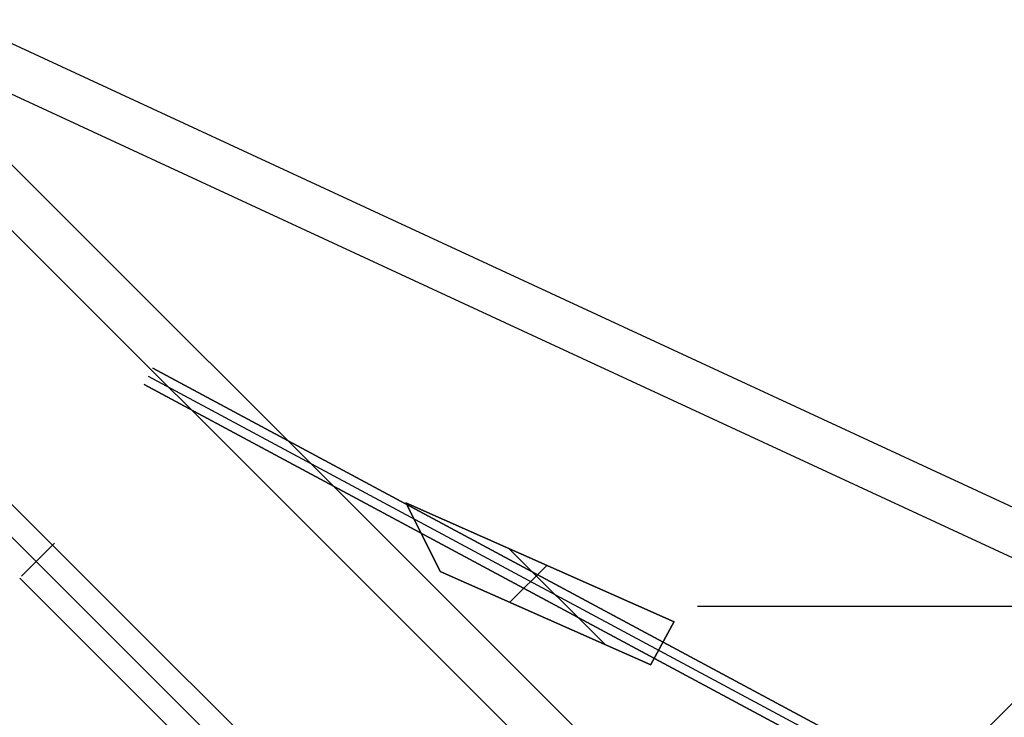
# Model space of a CAD drawing. Header units: millimetres. Extents: x -1690 to 192, y -898 to 54.
# Tile 172 of 256: x 138 to 170, y -884 to -862. Entities that reach past the tile are written whole.
import ezdxf

# ---------------------------------------------------------------- set-up
doc = ezdxf.new("R2010")
doc.units = ezdxf.units.MM
doc.header["$MEASUREMENT"] = 0
doc.layers.add('OVIDIO 186x93x72h', color=7, linetype='Continuous')

msp = doc.modelspace()

# ---------------------------------------------------------------- linework, layer by layer
at = {"layer": 'OVIDIO 186x93x72h', "extrusion": (-0.1089792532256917, 0.2028516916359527, 0.9731262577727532)}
for points in [[(254.7170671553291, 833.7506260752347), (254.7170671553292, 994.4064705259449)], [(254.7170671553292, 994.4064705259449), (254.7170671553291, 833.7506260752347)]]:
    msp.add_lwpolyline(points, dxfattribs=at)
at = {"layer": 'OVIDIO 186x93x72h', "extrusion": (-0.1089792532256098, 0.2028516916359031, 0.9731262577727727)}
msp.add_lwpolyline([(254.4215971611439, 994.4064705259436), (254.421597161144, 833.750626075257)], dxfattribs=at)
at = {"layer": 'OVIDIO 186x93x72h', "extrusion": (-0.1089792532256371, 0.2028516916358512, 0.9731262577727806)}
for points in [[(254.126127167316, 994.4064705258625), (254.1261271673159, 833.7506260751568)], [(254.1261271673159, 833.7506260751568), (254.126127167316, 994.4064705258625)]]:
    msp.add_lwpolyline(points, dxfattribs=at)
at = {"layer": 'OVIDIO 186x93x72h', "extrusion": (-0.2357022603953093, 0.2357022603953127, 0.9428090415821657)}
msp.add_lwpolyline([(498.412105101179, 940.7363599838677), (498.412105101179, 831.6585565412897)], dxfattribs=at)
at = {"layer": 'OVIDIO 186x93x72h', "extrusion": (-0.235702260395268, 0.2357022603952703, 0.9428090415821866)}
msp.add_lwpolyline([(497.4634218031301, 831.6585565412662), (497.4634218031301, 940.7363599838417)], dxfattribs=at)
at = {"layer": 'OVIDIO 186x93x72h', "extrusion": (-0.23570226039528, 0.2357022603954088, 0.9428090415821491)}
msp.add_lwpolyline([(500.3094716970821, 831.6585565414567), (500.3094716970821, 940.7363599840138)], dxfattribs=at)
at = {"layer": 'OVIDIO 186x93x72h', "extrusion": (-0.2357022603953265, 0.2357022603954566, 0.9428090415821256)}
msp.add_lwpolyline([(501.2581549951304, 940.7363599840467), (501.2581549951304, 831.6585565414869)], dxfattribs=at)
at = {"layer": 'OVIDIO 186x93x72h', "extrusion": (-0.2028516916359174, 0.1089792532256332, 0.9731262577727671)}
for points in [[(701.611510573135, 553.5976672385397), (701.611510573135, 714.2535116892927)], [(701.611510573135, 714.2535116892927), (701.611510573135, 553.5976672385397)]]:
    msp.add_lwpolyline(points, dxfattribs=at)
at = {"layer": 'OVIDIO 186x93x72h', "extrusion": (-0.2028516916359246, 0.1089792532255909, 0.9731262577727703)}
msp.add_lwpolyline([(701.90698056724, 714.2535116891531), (701.90698056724, 553.5976672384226)], dxfattribs=at)
at = {"layer": 'OVIDIO 186x93x72h', "extrusion": (-0.2028516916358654, 0.1089792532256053, 0.973126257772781)}
for points in [[(702.2024505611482, 553.5976672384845), (702.2024505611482, 714.2535116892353)], [(702.2024505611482, 714.2535116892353), (702.2024505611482, 553.5976672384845)]]:
    msp.add_lwpolyline(points, dxfattribs=at)
at = {"layer": 'OVIDIO 186x93x72h', "extrusion": (-0.04629577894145, 0.02146384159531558, 0.9986971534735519)}
msp.add_lwpolyline([(724.4816485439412, 433.114104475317), (724.4816485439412, 534.4185488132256)], dxfattribs=at)
at = {"layer": 'OVIDIO 186x93x72h', "extrusion": (-0.04629577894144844, 0.02146384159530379, 0.9986971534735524)}
msp.add_lwpolyline([(725.9678376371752, 434.0823364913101), (725.9678376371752, 534.5935548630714)], dxfattribs=at)
at = {"layer": 'OVIDIO 186x93x72h', "extrusion": (0.8812084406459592, 0.2655070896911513, -0.3911235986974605)}
for points in [[(-887.9286010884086, 629.2408789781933), (-842.3088700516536, 570.0207612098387)], [(-842.3088700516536, 570.0207612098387), (-887.9286010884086, 629.2408789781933)]]:
    msp.add_lwpolyline(points, dxfattribs=at)
at = {"layer": 'OVIDIO 186x93x72h', "extrusion": (0.8812750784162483, 0.2653515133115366, -0.3910790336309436)}
for points in [[(-884.8553101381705, 626.4349192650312), (-842.4714832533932, 571.3852618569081)], [(-842.4714832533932, 571.3852618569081), (-884.8553101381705, 626.4349192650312)]]:
    msp.add_lwpolyline(points, dxfattribs=at)
at = {"layer": 'OVIDIO 186x93x72h', "extrusion": (0.8811853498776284, 0.2655605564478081, -0.391139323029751)}
for points in [[(-842.327116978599, 568.5621732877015), (-888.6473974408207, 628.6804271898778)], [(-888.6473974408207, 628.6804271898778), (-842.327116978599, 568.5621732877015)]]:
    msp.add_lwpolyline(points, dxfattribs=at)
at = {"layer": 'OVIDIO 186x93x72h', "extrusion": (0.8812750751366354, 0.2653515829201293, -0.3910789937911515)}
for points in [[(-842.65061048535, 571.247708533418), (-885.0342656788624, 626.2971226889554)], [(-885.0342656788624, 626.2971226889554), (-842.65061048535, 571.247708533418)]]:
    msp.add_lwpolyline(points, dxfattribs=at)
at = {"layer": 'OVIDIO 186x93x72h', "extrusion": (0.265352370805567, 0.8812743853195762, 0.3910800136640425)}
msp.add_lwpolyline([(-408.0584797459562, 957.3827340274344), (-363.7455611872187, 899.8275891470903)], dxfattribs=at)
at = {"layer": 'OVIDIO 186x93x72h', "extrusion": (0.2655604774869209, 0.8811853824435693, 0.3911393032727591)}
for points in [[(-416.2567302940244, 972.859050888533), (-369.9364308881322, 912.7407553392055)], [(-369.9364308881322, 912.7407553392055), (-416.2567302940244, 972.859050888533)]]:
    msp.add_lwpolyline(points, dxfattribs=at)
at = {"layer": 'OVIDIO 186x93x72h', "extrusion": (-0.2028626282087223, 0.1089862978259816, 0.9731231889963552)}
for points in [[(699.7742375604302, 697.6448280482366), (699.7742375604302, 640.2637017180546)], [(699.7742375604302, 640.2637017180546), (699.7742375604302, 697.6448280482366)]]:
    msp.add_lwpolyline(points, dxfattribs=at)
at = {"layer": 'OVIDIO 186x93x72h', "extrusion": (0.265351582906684, 0.88127507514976, 0.3910789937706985)}
for points in [[(-370.0437806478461, 915.3275989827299), (-412.427614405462, 970.3772450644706)], [(-412.427614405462, 970.3772450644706), (-370.0437806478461, 915.3275989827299)]]:
    msp.add_lwpolyline(points, dxfattribs=at)
at = {"layer": 'OVIDIO 186x93x72h', "extrusion": (-0.2028662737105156, 0.1089886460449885, 0.9731221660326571)}
msp.add_lwpolyline([(700.4863527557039, 640.2672328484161), (700.4863527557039, 697.6483591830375)], dxfattribs=at)
at = {"layer": 'OVIDIO 186x93x72h', "extrusion": (-0.2028662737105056, 0.1089886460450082, 0.9731221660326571)}
for points in [[(701.1992990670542, 640.2672328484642), (701.1992990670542, 697.648359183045)], [(701.1992990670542, 697.648359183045), (701.1992990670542, 640.2672328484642)]]:
    msp.add_lwpolyline(points, dxfattribs=at)
at = {"layer": 'OVIDIO 186x93x72h', "extrusion": (0.2655070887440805, 0.8812084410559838, 0.3911235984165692)}
for points in [[(-369.8629399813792, 914.1738878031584), (-415.4826758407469, 973.3940120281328)], [(-415.4826758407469, 973.3940120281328), (-369.8629399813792, 914.1738878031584)]]:
    msp.add_lwpolyline(points, dxfattribs=at)
at = {"layer": 'OVIDIO 186x93x72h', "extrusion": (0.2653515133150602, 0.8812750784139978, 0.3910790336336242)}
for points in [[(-369.8649461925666, 915.4656379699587), (-412.2485942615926, 970.5150631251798)], [(-412.2485942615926, 970.5150631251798), (-369.8649461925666, 915.4656379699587)]]:
    msp.add_lwpolyline(points, dxfattribs=at)
at = {"layer": 'OVIDIO 186x93x72h'}
for points in [[(126.2451569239, -854.7214810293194), (162.4365183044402, -890.9128424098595)], [(125.1846461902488, -855.7819917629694), (161.3686376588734, -891.9659832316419)], [(138.76084914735, -879.2581841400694), (120.23465148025, -860.7319864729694)], [(190.2024681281, -863.8790109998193), (157.6762115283, -896.4052675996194)], [(157.6762115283, -896.4052675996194), (190.2024681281, -863.8790109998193)], [(163.1562890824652, -890.9251900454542), (184.7223905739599, -869.3590885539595)], [(168.6363743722, -885.4451202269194), (179.2423207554, -874.8391738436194)], [(179.2423207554, -874.8391738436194), (168.6363743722, -885.4451202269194)], [(154.0151880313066, -878.8419049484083), (157.1126024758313, -881.9391561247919)], [(138.7606546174, -879.2583786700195), (156.4307653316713, -896.9284893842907)], [(160.0883912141, -880.6966363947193), (172.4813757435, -880.6966363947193)]]:
    msp.add_lwpolyline(points, dxfattribs=at)
at = {"layer": 'OVIDIO 186x93x72h', "extrusion": (-0.1089792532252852, 0.2028516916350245, 0.9731262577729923)}
msp.add_lwpolyline([(257.7337268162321, 977.7871933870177), (257.7337268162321, 987.8293230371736)], dxfattribs=at)
at = {"layer": 'OVIDIO 186x93x72h', "extrusion": (-0.1089792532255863, 0.2028516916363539, 0.9731262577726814)}
msp.add_lwpolyline([(257.1427868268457, 987.8293230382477), (257.1427868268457, 977.7871933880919)], dxfattribs=at)
at = {"layer": 'OVIDIO 186x93x72h', "extrusion": (-0.1089854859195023, 0.2028612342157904, 0.973123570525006)}
msp.add_lwpolyline([(256.5554215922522, 987.8341027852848), (256.5554215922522, 977.7919731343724)], dxfattribs=at)
at = {"layer": 'OVIDIO 186x93x72h', "extrusion": (0.0003781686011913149, -0.0003781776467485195, 0.9999998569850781)}
for points in [[(139.2920694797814, -878.7288694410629), (120.7660894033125, -860.2024488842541)], [(120.7660894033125, -860.2024488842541), (139.2920694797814, -878.7288694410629)]]:
    msp.add_lwpolyline(points, dxfattribs=at)
at = {"layer": 'OVIDIO 186x93x72h', "extrusion": (0.4948070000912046, -0.4726049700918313, 0.7292534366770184)}
msp.add_lwpolyline([(-524.3157414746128, -43.66507334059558), (-524.3139185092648, -43.57351929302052), (-524.3148985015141, -43.48165027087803), (-524.3187059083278, -43.3895944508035), (-524.3253573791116, -43.29748200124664), (-524.3348615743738, -43.20544448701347), (-524.3472190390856, -43.11361425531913), (-524.3624221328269, -43.0221238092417), (-524.3804550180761, -42.93110517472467), (-524.401293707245, -42.84068926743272), (-524.4249061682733, -42.75100526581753), (-524.4512524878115, -42.66217999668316), (-524.4802850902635, -42.57433733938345), (-524.511949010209, -42.48759765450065), (-524.5461822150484, -42.40207724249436), (-524.5829159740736, -42.31788783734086), (-524.622075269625, -42.23513613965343)], dxfattribs=at)
at = {"layer": 'OVIDIO 186x93x72h', "extrusion": (0.9998841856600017, -0.0002316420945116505, -0.01521714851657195)}
msp.add_lwpolyline([(-877.9772643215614, -0.5294884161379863), (-867.436014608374, 691.8713692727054)], dxfattribs=at)
at = {"layer": 'OVIDIO 186x93x72h', "extrusion": (0.4948070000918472, -0.4726049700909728, 0.7292534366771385)}
msp.add_lwpolyline([(-525.8150039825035, -43.61748013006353), (-525.8139327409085, -43.57140590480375), (-525.8142810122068, -43.52516465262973), (-525.8160617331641, -43.47882168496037), (-525.8192838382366, -43.43244337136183), (-525.8239521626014, -43.38609683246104), (-525.8300673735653, -43.33984962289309), (-525.837625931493, -43.29376940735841), (-525.846620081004, -43.24792363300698), (-525.8570378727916, -43.20237920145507), (-525.8688632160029, -43.15720214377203), (-525.882075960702, -43.11245730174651), (-525.896652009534, -43.06820801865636), (-525.9125634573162, -43.02451584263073), (-525.9297787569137, -42.9814402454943), (-525.9482629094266, -42.93903835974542), (-525.9679776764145, -42.89736473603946)], dxfattribs=at)
at = {"layer": 'OVIDIO 186x93x72h', "extrusion": (0.9998841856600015, -0.0002316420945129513, -0.01521714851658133)}
msp.add_lwpolyline([(-879.2398232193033, -0.527405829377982), (-868.6936732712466, 692.1953232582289)], dxfattribs=at)
at = {"layer": 'OVIDIO 186x93x72h', "extrusion": (-0.2028516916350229, 0.1089792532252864, 0.9731262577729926)}
msp.add_lwpolyline([(698.5948509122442, 707.6763642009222), (698.5948509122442, 697.6342345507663)], dxfattribs=at)
at = {"layer": 'OVIDIO 186x93x72h', "extrusion": (0.9999999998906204, 6.614194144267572e-06, 1.322920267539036e-05)}
msp.add_lwpolyline([(-874.6722209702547, 714.5153859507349), (-876.0138395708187, 711.8319835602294)], dxfattribs=at)
at = {"layer": 'OVIDIO 186x93x72h', "extrusion": (-0.2028516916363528, 0.108979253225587, 0.9731262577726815)}
msp.add_lwpolyline([(699.1857909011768, 707.6763642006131), (699.1857909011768, 697.6342345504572)], dxfattribs=at)
at = {"layer": 'OVIDIO 186x93x72h', "extrusion": (-0.05870066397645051, 0.9840531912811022, 0.1679093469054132)}
for points in [[(-97.59855202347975, 855.5335917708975), (-99.53711996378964, 850.0768744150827)], [(-99.53711996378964, 850.0768744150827), (-97.59855202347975, 855.5335917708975)]]:
    msp.add_lwpolyline(points, dxfattribs=at)
at = {"layer": 'OVIDIO 186x93x72h', "extrusion": (-0.1226187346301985, -0.2761142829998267, 0.9532709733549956)}
for points in [[(494.4337304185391, -489.3507876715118), (494.4337304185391, -490.850787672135)], [(494.4337304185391, -490.850787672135), (494.4337304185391, -489.3507876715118)]]:
    msp.add_lwpolyline(points, dxfattribs=at)
at = {"layer": 'OVIDIO 186x93x72h', "extrusion": (-0.2028623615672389, 0.1089862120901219, 0.9731232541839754)}
msp.add_lwpolyline([(699.7741168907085, 697.6448175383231), (699.7741168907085, 707.6869471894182)], dxfattribs=at)
at = {"layer": 'OVIDIO 186x93x72h', "extrusion": (-0.1226098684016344, -0.2760888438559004, 0.9532794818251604)}
msp.add_lwpolyline([(493.7888485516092, -489.3727198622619), (493.7888485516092, -490.8727198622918)], dxfattribs=at)
at = {"layer": 'OVIDIO 186x93x72h', "extrusion": (-0.05870066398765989, 0.9840532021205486, 0.1679092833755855)}
msp.add_lwpolyline([(-99.20855958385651, 849.9600543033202), (-97.26997643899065, 855.4168124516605)], dxfattribs=at)
at = {"layer": 'OVIDIO 186x93x72h', "extrusion": (-0.1226098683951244, -0.2760888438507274, 0.9532794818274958)}
for points in [[(493.1385216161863, -489.3727198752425), (493.1385216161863, -490.8727198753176)], [(493.1385216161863, -490.8727198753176), (493.1385216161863, -489.3727198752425)]]:
    msp.add_lwpolyline(points, dxfattribs=at)
at = {"layer": 'OVIDIO 186x93x72h', "extrusion": (-0.2028662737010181, 0.1089886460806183, 0.9731221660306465)}
for points in [[(701.5708166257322, 698.4452815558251), (701.5708166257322, 697.7494241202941)], [(701.5708166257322, 697.7494241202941), (701.5708166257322, 698.4452815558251)]]:
    msp.add_lwpolyline(points, dxfattribs=at)
at = {"layer": 'OVIDIO 186x93x72h', "extrusion": (1, 0, 0)}
for points in [[(-878.3252799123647, 712.9903264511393), (-876.9836391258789, 715.6736080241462)], [(-881.002579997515, 714.328976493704), (-879.6609392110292, 717.0122580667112)], [(-881.3674567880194, 714.5114148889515), (-880.0258160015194, 717.1946964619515)], [(-880.0258160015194, 717.1946964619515), (-881.3674567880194, 714.5114148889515)], [(-880.0258160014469, 717.1946964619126), (-881.3674567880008, 714.5114148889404)]]:
    msp.add_lwpolyline(points, dxfattribs=at)
at = {"layer": 'OVIDIO 186x93x72h', "extrusion": (-0.05870066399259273, 0.9840532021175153, 0.1679092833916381)}
for points in [[(-98.87998342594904, 849.8433234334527), (-96.94140028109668, 855.3000815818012)], [(-96.94140028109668, 855.3000815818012), (-98.87998342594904, 849.8433234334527)]]:
    msp.add_lwpolyline(points, dxfattribs=at)
at = {"layer": 'OVIDIO 186x93x72h', "extrusion": (3.067445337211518e-06, -6.135810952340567e-06, 0.9999999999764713)}
for points in [[(151.7899968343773, -879.5719697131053), (150.6836531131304, -877.3589503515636)], [(150.6836531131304, -877.3589503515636), (151.7899968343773, -879.5719697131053)]]:
    msp.add_lwpolyline(points, dxfattribs=at)
at = {"layer": 'OVIDIO 186x93x72h', "extrusion": (-7.099553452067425e-06, 3.152902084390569e-06, 0.9999999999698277)}
for points in [[(159.3406861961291, -881.2069514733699), (150.6909466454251, -877.3656138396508)], [(150.6909466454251, -877.3656138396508), (159.3406861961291, -881.2069514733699)]]:
    msp.add_lwpolyline(points, dxfattribs=at)
at = {"layer": 'OVIDIO 186x93x72h', "extrusion": (-0.2028662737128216, 0.1089886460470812, 0.973122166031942)}
msp.add_lwpolyline([(702.283763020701, 697.7494240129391), (702.283763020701, 699.4290816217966)], dxfattribs=at)
at = {"layer": 'OVIDIO 186x93x72h', "extrusion": (-0.1226098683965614, -0.2760888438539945, 0.9532794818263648)}
msp.add_lwpolyline([(494.4308072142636, -489.8574764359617), (494.4308072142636, -490.8727198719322)], dxfattribs=at)
at = {"layer": 'OVIDIO 186x93x72h', "extrusion": (-0.2028662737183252, 0.1089886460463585, 0.9731221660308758)}
for points in [[(702.996709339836, 697.7494240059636), (702.996709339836, 700.4128817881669)], [(702.996709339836, 700.4128817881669), (702.996709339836, 697.7494240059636)]]:
    msp.add_lwpolyline(points, dxfattribs=at)
at = {"layer": 'OVIDIO 186x93x72h', "extrusion": (0.007397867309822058, 0.007397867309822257, 0.9999452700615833)}
for points in [[(139.3068149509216, -878.6919849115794), (138.246094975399, -879.7526468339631)], [(138.246094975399, -879.7526468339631), (139.3068149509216, -878.6919849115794)]]:
    msp.add_lwpolyline(points, dxfattribs=at)
at = {"layer": 'OVIDIO 186x93x72h', "extrusion": (0.000405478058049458, -0.0004054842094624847, 0.9999998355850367)}
for points in [[(156.963736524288, -896.4007907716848), (139.2921401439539, -878.7289292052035)], [(139.2921401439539, -878.7289292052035), (156.963736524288, -896.4007907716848)]]:
    msp.add_lwpolyline(points, dxfattribs=at)
at = {"layer": 'OVIDIO 186x93x72h', "extrusion": (-1.531110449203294e-05, -1.531191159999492e-05, 0.9999999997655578)}
msp.add_lwpolyline([(155.2403624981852, -879.3701409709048), (154.0481788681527, -880.5623874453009)], dxfattribs=at)
at = {"layer": 'OVIDIO 186x93x72h', "extrusion": (0.2137306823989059, 0.3182670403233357, 0.9235936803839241)}
msp.add_lwpolyline([(-623.5167666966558, 867.2786927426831), (-623.5167666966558, 866.3269382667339)], dxfattribs=at)
at = {"layer": 'OVIDIO 186x93x72h', "extrusion": (0.999999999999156, -5.809963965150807e-07, -1.161986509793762e-06)}
for points in [[(-879.2959691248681, 716.8300062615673), (-880.63761384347, 714.1467313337)], [(-880.63761384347, 714.1467313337), (-879.2959691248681, 716.8300062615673)]]:
    msp.add_lwpolyline(points, dxfattribs=at)
at = {"layer": 'OVIDIO 186x93x72h', "extrusion": (-7.099553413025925e-06, 3.152902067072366e-06, 0.9999999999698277)}
for points in [[(151.7972903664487, -879.5786332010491), (158.5858132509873, -882.5934070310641)], [(158.5858132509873, -882.5934070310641), (151.7972903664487, -879.5786332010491)]]:
    msp.add_lwpolyline(points, dxfattribs=at)
at = {"layer": 'OVIDIO 186x93x72h', "extrusion": (8.002787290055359e-07, -8.002763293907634e-07, 0.9999999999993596)}
for points in [[(138.2304494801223, -879.7885880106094), (155.8989715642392, -897.457057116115)], [(155.8989715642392, -897.457057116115), (138.2304494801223, -879.7885880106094)]]:
    msp.add_lwpolyline(points, dxfattribs=at)
at = {"layer": 'OVIDIO 186x93x72h', "extrusion": (0.2137306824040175, 0.3182670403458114, 0.9235936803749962)}
msp.add_lwpolyline([(-623.8907496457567, 867.2786927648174), (-623.8907496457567, 866.3269382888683)], dxfattribs=at)
at = {"layer": 'OVIDIO 186x93x72h', "extrusion": (0, 1, 0)}
for points in [[(-172.4813757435, 717.1946964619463), (-160.0883912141, 717.1946964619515)], [(-160.0883912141, 714.5114148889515), (-172.4813757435, 714.5114148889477)]]:
    msp.add_lwpolyline(points, dxfattribs=at)
at = {"layer": 'OVIDIO 186x93x72h', "extrusion": (-0.05815135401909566, 0.9868238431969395, 0.1509871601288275)}
for points in [[(-108.4961982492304, 840.1203451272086), (-107.2221407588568, 843.3847862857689)], [(-107.2221407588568, 843.3847862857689), (-108.4961982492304, 840.1203451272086)]]:
    msp.add_lwpolyline(points, dxfattribs=at)
at = {"layer": 'OVIDIO 186x93x72h', "extrusion": (-0.122608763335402, -0.2760856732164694, 0.9532805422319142)}
for points in [[(504.1845555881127, -489.3754562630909), (504.1845555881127, -490.8754582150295)], [(504.1845555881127, -490.8754582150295), (504.1845555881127, -489.3754562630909)]]:
    msp.add_lwpolyline(points, dxfattribs=at)
at = {"layer": 'OVIDIO 186x93x72h', "extrusion": (0.2137281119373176, 0.3182640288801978, 0.9235953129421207)}
msp.add_lwpolyline([(-624.2639700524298, 866.325868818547), (-624.2639700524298, 867.2776157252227)], dxfattribs=at)
at = {"layer": 'OVIDIO 186x93x72h', "extrusion": (-0.2028719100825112, 0.1089945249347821, 0.9731203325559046)}
for points in [[(699.7673201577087, 712.7023674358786), (699.7673201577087, 707.7024237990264)], [(699.7673201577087, 707.7024237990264), (699.7673201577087, 712.7023674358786)]]:
    msp.add_lwpolyline(points, dxfattribs=at)
at = {"layer": 'OVIDIO 186x93x72h', "extrusion": (-0.1226098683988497, -0.2760888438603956, 0.9532794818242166)}
msp.add_lwpolyline([(503.6674077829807, -489.3727219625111), (503.6674077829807, -490.8727223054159)], dxfattribs=at)
at = {"layer": 'OVIDIO 186x93x72h', "extrusion": (-9.93299705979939e-06, -1.824367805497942e-05, 0.9999999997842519)}
for points in [[(158.587845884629, -882.5780575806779), (159.3427188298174, -881.1916020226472)], [(159.3427188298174, -881.1916020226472), (158.587845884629, -882.5780575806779)]]:
    msp.add_lwpolyline(points, dxfattribs=at)
at = {"layer": 'OVIDIO 186x93x72h', "extrusion": (-0.05815167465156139, 0.9868237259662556, 0.1509878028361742)}
msp.add_lwpolyline([(-106.8042839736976, 843.4864116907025), (-108.1677856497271, 839.9927978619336)], dxfattribs=at)
at = {"layer": 'OVIDIO 186x93x72h', "extrusion": (-0.2028662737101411, 0.1089886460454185, 0.973122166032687)}
msp.add_lwpolyline([(700.4863666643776, 707.6904888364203), (700.4863666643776, 712.6904236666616)], dxfattribs=at)
at = {"layer": 'OVIDIO 186x93x72h', "extrusion": (-0.05815120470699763, 0.9868239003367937, 0.1509868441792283)}
for points in [[(-106.3871530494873, 843.586774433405), (-107.8400969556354, 839.8639813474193)], [(-107.8400969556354, 839.8639813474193), (-106.3871530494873, 843.586774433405)]]:
    msp.add_lwpolyline(points, dxfattribs=at)
at = {"layer": 'OVIDIO 186x93x72h', "extrusion": (-0.2028748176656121, 0.1089962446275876, 0.9731195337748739)}
for points in [[(701.1928786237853, 707.7048093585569), (701.1928786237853, 712.7047353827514)], [(701.1928786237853, 712.7047353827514), (701.1928786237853, 707.7048093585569)]]:
    msp.add_lwpolyline(points, dxfattribs=at)
at = {"layer": 'OVIDIO 186x93x72h', "extrusion": (-0.1226098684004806, -0.2760888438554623, 0.9532794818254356)}
msp.add_lwpolyline([(506.6097899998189, -489.3727428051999), (506.6097899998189, -490.8727424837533)], dxfattribs=at)
at = {"layer": 'OVIDIO 186x93x72h', "extrusion": (-0.1226096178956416, -0.2760765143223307, 0.9532830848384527)}
for points in [[(509.0474175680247, -489.3758890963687), (509.0474175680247, -490.8758884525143)], [(509.0474175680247, -490.8758884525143), (509.0474175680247, -489.3758890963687)]]:
    msp.add_lwpolyline(points, dxfattribs=at)
at = {"layer": 'OVIDIO 186x93x72h', "extrusion": (0.2653579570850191, 0.8812691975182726, 0.3910879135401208)}
for points in [[(-414.1707350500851, 972.6355133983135), (-412.434375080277, 970.3802844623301)], [(-412.434375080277, 970.3802844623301), (-414.1707350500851, 972.6355133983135)]]:
    msp.add_lwpolyline(points, dxfattribs=at)
at = {"layer": 'OVIDIO 186x93x72h', "extrusion": (0.2653521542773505, 0.8812746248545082, 0.3910796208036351)}
msp.add_lwpolyline([(-412.3387741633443, 970.4462890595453), (-414.2646258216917, 972.9476517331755)], dxfattribs=at)
at = {"layer": 'OVIDIO 186x93x72h', "extrusion": (-0.1226097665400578, -0.2760676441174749, 0.9532856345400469)}
msp.add_lwpolyline([(510.1732547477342, -489.3775490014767), (510.1732547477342, -490.877543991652)], dxfattribs=at)
at = {"layer": 'OVIDIO 186x93x72h', "extrusion": (0.2653498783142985, 0.8812713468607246, 0.3910885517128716)}
for points in [[(-412.248168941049, 970.5198658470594), (-414.3635046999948, 973.2674131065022)], [(-414.3635046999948, 973.2674131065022), (-412.248168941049, 970.5198658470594)]]:
    msp.add_lwpolyline(points, dxfattribs=at)

doc.saveas('drawing.dxf')
